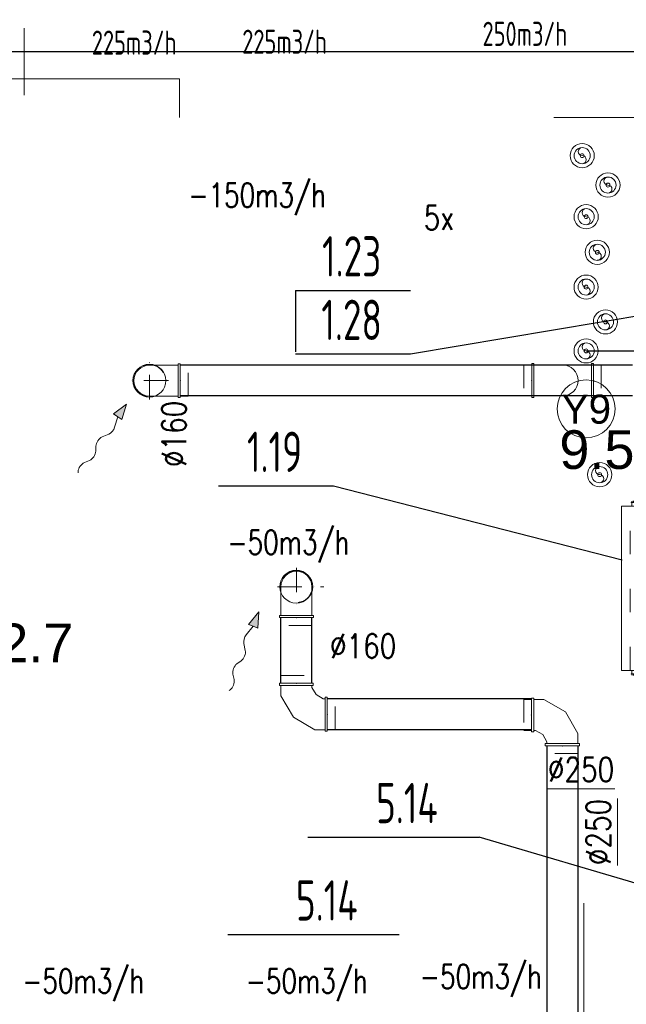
# Model space of a CAD drawing. Header units: millimetres. Extents: x -367720 to -162733, y 309172 to 337444.
# Tile 149 of 256: x -358745 to -355609, y 322233 to 327326. Entities that reach past the tile are written whole.
import ezdxf
from ezdxf.enums import TextEntityAlignment as Align

# ---------------------------------------------------------------- set-up
doc = ezdxf.new("R2010")
doc.units = ezdxf.units.MM
doc.header["$LTSCALE"] = 10
doc.header["$MEASUREMENT"] = 0
for name, pattern in [('ACAD_ISO03W100', [30, 12, -18]), ('DASHDOT', [25.4, 12.7, -6.35, 0, -6.35]), ('HIDDEN', [0.375, 0.25, -0.125])]:
    doc.linetypes.add(name, pattern=pattern)
doc.layers.get('0').update_dxf_attribs({"color": 255, "lineweight": 13})
for name, color, linetype in [('dveřní mřížky', 1, 'Continuous'), ('LATS_PIPE_REFRIGERANT', 3, 'Continuous'), ('VZT_odvod', 6, 'Continuous'), ('VZT_pozice', 1, 'Continuous')]:
    doc.layers.add(name, color=color, linetype=linetype)
for name, color, linetype, lineweight in [('LATS_EQ_RISERHOLE', 255, 'Continuous', 0), ('LATS_EQ_RISERHOLE_ANNO', 1, 'Continuous', 0), ('LATS_PIPE_REFRIGERANT_INDEX', 1, 'Continuous', 0), ('VZ1', 6, 'Continuous', 18), ('vzt-odvod', 6, 'Continuous', 40), ('vzt-osy', 50, 'DASHDOT', 9), ('vzt-popis', 81, 'Continuous', 20), ('vzt-přívod', 2, 'Continuous', 40), ('vzt-spiro', 50, 'Continuous', 5), ('vzt-tenká', 2, 'Continuous', 20), ('vzt-čárkkovaná', 50, 'ACAD_ISO03W100', 9), ('ŽB', 255, 'Continuous', 0)]:
    doc.layers.add(name, color=color, linetype=linetype, lineweight=lineweight)
doc.styles.add('ISO8', font='ISO8.shx')
doc.styles.add('LATS_ANNO', font='arial.ttf')
doc.styles.add('PITSIMP8', font='pitsimp8')
doc.styles.add('ROMANS', font='ROMANS.shx', dxfattribs={"height": 80})
doc.styles.add('Romans c', font='romans.shx')

# ---------------------------------------------------------------- blocks, each defined once
blk = doc.blocks.new('LATS_RISER_RLRG_HOLE')
at = {"color": 0, "linetype": 'Continuous'}
blk.add_circle((0, 0), 62.5, dxfattribs=at)
at = {"color": 3, "linetype": 'Continuous'}
blk.add_circle((0, 0), 41.7, dxfattribs=at)
at = {"color": 0}
blk.add_circle((0, 0), 10, dxfattribs=at)
at = {"color": 1, "linetype": 'Continuous'}
for centre, start, end in [((0, 20.8), 90, 270), ((0, -20.8), 270, 90)]:
    blk.add_arc(centre, 20.8, start, end, dxfattribs=at)
at = {"color": 4, "linetype": 'Continuous'}
blk.add_arc((0, 0), 41.7, 270, 90, dxfattribs=at)
blk = doc.blocks.new('LATS_BRANCH_ANNO')
blk.add_circle((0, 0), 150)
at = {"color": 0, "style": 'LATS_ANNO'}
blk.add_attdef('IDX_ID', text='', height=150, dxfattribs=at).set_placement((1.2, -1.3), align=Align.MIDDLE_CENTER)
blk = doc.blocks.new('A$C44164CF6')
at = {"layer": 'LATS_PIPE_REFRIGERANT', "ltscale": 5}
for points in [[(-672.6, 7794.7), (-672.6, 8239.7), (-4352.6, 8239.7), (-4352.6, -1570.3), (-3832.6, -1570.3), (-3832.6, -590.3), (-3423, -590.3)], [(-1033.6, 6692.6), (-572.6, 6692.6), (-572.6, 7484.7)]]:
    blk.add_lwpolyline(points, dxfattribs=at)
at = {"layer": 'ŽB'}
for p, q in [((-4250.7, 8100), (-3135.7, 8100)), ((-1200, 7900), (264.3, 7900))]:
    blk.add_line(p, q, dxfattribs=at)
blk.add_lwpolyline([(-3135.7, 8100), (-3135.7, 7900)], dxfattribs=at)
at = {"layer": 'LATS_EQ_RISERHOLE', "color": 1, "ltscale": 5}
for p in [(-1053.9, 7702.4), (-975.8, 7202.6), (-1033.6, 7022.6), (-933.6, 6842.6), (-1033.6, 6692.6)]:
    blk.add_blockref('LATS_RISER_RLRG_HOLE', p, dxfattribs=at)
at = {"layer": 'LATS_EQ_RISERHOLE', "color": 3, "ltscale": 5}
for p in [(-920.6, 7550.2), (-1033.3, 7386.6), (-963.6, 6052.6)]:
    blk.add_blockref('LATS_RISER_RLRG_HOLE', p, dxfattribs=at)
at = {"layer": 'LATS_EQ_RISERHOLE_ANNO', "color": 1, "ltscale": 5}
ref = blk.add_blockref('LATS_BRANCH_ANNO', (-1033.6, 6392.6), dxfattribs=at)
ref.add_attrib('IDX_ID', 'Y9', dxfattribs={"layer": '0', "color": 1, "height": 150, "style": 'LATS_ANNO'}).set_placement((-1032.4, 6391.3), align=Align.MIDDLE_CENTER)
at = {"layer": 'LATS_PIPE_REFRIGERANT_INDEX', "color": 7, "style": 'LATS_ANNO'}
blk.add_text('9.52:12.7:15.88', height=200, dxfattribs=at).set_placement((769.9, 6182.2), align=Align.MIDDLE_RIGHT)
blk.add_text('6.35:12.7', height=200, dxfattribs=at).set_placement((-4849.4, 5182.3), align=Align.MIDDLE_LEFT)
at = {"layer": 'VZ1', "extrusion": (0, -1, -1.22461e-16), "style": 'ROMANS', "width": 0.8, "flags": 1}
for tag, p in [('MATERIAL', (-2269.1, 3112.5, -14812.2)), ('PRIRUBA', (-2269.1, 3112.5, -14812.2)), ('PRUTOK', (-2269.1, 3112.5, -14812.2)), ('PLOCHA', (-2269.1, 3112.5, -14812.2)), ('OBVOD', (-2269.1, 3112.5, -14812.2)), ('NAZEV', (-2269.1, 3112.5, -14812.2)), ('USEK', (-2269.1, 3112.5, -14812.2)), ('KOTA', (-2269.1, 3112.5, -14812.2)), ('TVAR', (-2269.1, 3112.5, -14812.2)), ('NB2', (-2269.1, 3112.5, -14812.2)), ('NB1', (-2269.1, 3112.5, -14812.2)), ('POS', (-2269.1, 3112.5, -14812.2)), ('DB', (-2269.1, 3112.5, -14812.2)), ('DA', (-2269.1, 3112.5, -14812.2)), ('B2', (-2269.1, 3112.5, -14812.2)), ('A2', (-2269.1, 3112.5, -14812.2)), ('B1', (-2269.1, 3112.5, -14812.2)), ('A1', (-2269.1, 3112.5, -14812.2)), ('LT', (-2269.1, 3112.5, -14812.2)), ('MATERIAL', (99885.3, 3112.5, -14812.2)), ('PRIRUBA', (99885.3, 3112.5, -14812.2)), ('PRUTOK', (99885.3, 3112.5, -14812.2)), ('PLOCHA', (99885.3, 3112.5, -14812.2)), ('OBVOD', (99885.3, 3112.5, -14812.2)), ('NAZEV', (99885.3, 3112.5, -14812.2)), ('USEK', (99885.3, 3112.5, -14812.2)), ('KOTA', (99885.3, 3112.5, -14812.2)), ('TVAR', (99885.3, 3112.5, -14812.2)), ('NB2', (99885.3, 3112.5, -14812.2)), ('NB1', (99885.3, 3112.5, -14812.2)), ('POS', (99885.3, 3112.5, -14812.2)), ('DB', (99885.3, 3112.5, -14812.2)), ('DA', (99885.3, 3112.5, -14812.2)), ('B2', (99885.3, 3112.5, -14812.2)), ('B1', (99885.3, 3112.5, -14812.2)), ('LT', (99885.3, 3112.5, -14812.2)), ('A2', (99885.3, 3112.5, -14812.2)), ('A1', (99885.3, 3112.5, -14812.2))]:
    blk.add_attdef(tag, p, '', height=1, rotation=180, dxfattribs=at)
at = {"layer": 'VZ1', "extrusion": (1.22461e-16, 1, 4.44089e-16), "style": 'ROMANS', "width": 0.8, "flags": 1}
for tag, p in [('MATERIAL', (2269.1, 2852.5, 14812.2)), ('PRIRUBA', (2269.1, 2852.5, 14812.2)), ('IZOLACE', (2269.1, 2852.5, 14812.2)), ('PRUTOK', (2269.1, 2852.5, 14812.2)), ('PLOCHA', (2269.1, 2852.5, 14812.2)), ('NASTCE', (2269.1, 2852.5, 14812.2)), ('OBVOD', (2269.1, 2852.5, 14812.2)), ('NAZEV', (2269.1, 2852.5, 14812.2)), ('USEK', (2269.1, 2852.5, 14812.2)), ('KOTA', (2269.1, 2852.5, 14812.2)), ('TVAR', (2269.1, 2852.5, 14812.2)), ('NB2', (2269.1, 2852.5, 14812.2)), ('NB1', (2269.1, 2852.5, 14812.2)), ('POS', (2269.1, 2852.5, 14812.2)), ('VS', (2269.1, 2852.5, 14812.2)), ('B1', (2269.1, 2852.5, 14812.2)), ('A1', (2269.1, 2852.5, 14812.2)), ('LT', (2269.1, 2852.5, 14812.2)), ('MATERIAL', (-99885.3, 2852.5, 14812.2)), ('PRIRUBA', (-99885.3, 2852.5, 14812.2)), ('IZOLACE', (-99885.3, 2852.5, 14812.2)), ('PRUTOK', (-99885.3, 2852.5, 14812.2)), ('PLOCHA', (-99885.3, 2852.5, 14812.2)), ('NASTCE', (-99885.3, 2852.5, 14812.2)), ('OBVOD', (-99885.3, 2852.5, 14812.2)), ('NAZEV', (-99885.3, 2852.5, 14812.2)), ('USEK', (-99885.3, 2852.5, 14812.2)), ('KOTA', (-99885.3, 2852.5, 14812.2)), ('TVAR', (-99885.3, 2852.5, 14812.2)), ('NB2', (-99885.3, 2852.5, 14812.2)), ('NB1', (-99885.3, 2852.5, 14812.2)), ('POS', (-99885.3, 2852.5, 14812.2)), ('B1', (-99885.3, 2852.5, 14812.2)), ('VS', (-99885.3, 2852.5, 14812.2)), ('LT', (-99885.3, 2852.5, 14812.2)), ('A1', (-99885.3, 2852.5, 14812.2))]:
    blk.add_attdef(tag, p, '', height=1, dxfattribs=at)
blk = doc.blocks.new('LU-H')
at = {"linetype": 'ByBlock', "style": 'ISO8'}
blk.add_attdef('LU-WERT', text='', height=1, dxfattribs=at).set_placement((0.006, -0.008), align=Align.CENTER)
blk = doc.blocks.new('A$C075450A5')
at = {"layer": 'vzt-spiro'}
for p, q in [((0, 80), (148.5, 80)), ((148.5, 87.4), (148.5, -87.4)), ((148.5, 87.4), (159.6, 87.4)), ((159.6, 87.4), (159.6, -87.4)), ((0, -80), (148.6, -80)), ((148.5, -87.4), (159.6, -87.4))]:
    blk.add_line(p, q, dxfattribs=at)
blk.add_arc((0, 0), 80, 90, 270, dxfattribs=at)
blk.add_point((159.7, 0), dxfattribs=at)
at = {"layer": 'vzt-čárkkovaná'}
for p, q in [((200, 80), (159.7, 80)), ((200, 80), (200, -80)), ((200, -80), (159.7, -80))]:
    blk.add_line(p, q, dxfattribs=at)
blk = doc.blocks.new('A$C37E512F0')
at = {"layer": 'vzt-spiro'}
for p, q in [((-104.3, 160.2), (-215.7, 95.9)), ((-51.4, 160.2), (-104.3, 160.2)), ((-51.4, 167.1), (-51.4, -6.7)), ((-40, 167.1), (-51.4, 167.1)), ((-40, 160.7), (-40, 167.1)), ((-40, 160.7), (-40, -6.7)), ((-215.7, 95.9), (-280, -15.5)), ((-61.4, 0.2), (-98.6, -21.2)), ((-51.4, 0.2), (-61.4, 0.2)), ((-280, -15.5), (-280, -68.3)), ((-98.6, -21.2), (-120, -58.4)), ((-40, -6.7), (-51.4, -6.7)), ((-287.4, -68.4), (-110.9, -68.4)), ((-287.4, -68.4), (-287.4, -79.5)), ((-287.4, -79.5), (-110.9, -79.5)), ((-120, -58.4), (-120, -68.4)), ((-110.9, -68.4), (-110.9, -79.5))]:
    blk.add_line(p, q, dxfattribs=at)
for p in [(-40, 80.2), (-200, -79.8)]:
    blk.add_point(p, dxfattribs=at)
at = {"layer": 'vzt-čárkkovaná'}
for p, q in [((0, 160.2), (-40, 160.2)), ((0, 160.2), (0, 0)), ((0, 0), (-40, 0)), ((-280, -119.8), (-280, -79.5)), ((-280, -119.8), (-280, -79.8)), ((-119.8, -119.8), (-119.8, -79.5)), ((-119.8, -119.8), (-119.8, -79.8)), ((-280, -119.8), (-119.8, -119.8))]:
    blk.add_line(p, q, dxfattribs=at)
blk = doc.blocks.new('2DLUK051')
at = {"color": 0, "linetype": 'ByBlock'}
for p, q in [((0.037, 0.572), (0.023, 0.586)), ((-0.029, 0.372), (0.033, 0.432)), ((0.029, 0.172), (-0.029, 0.228)), ((-0.05, -0.048), (0.029, 0.028)), ((0, -0.3), (-0.069, -0.166)), ((-0.104, -0.3), (0, -0.5)), ((-0.104, -0.3), (0, -0.3)), ((0, -0.5), (0.104, -0.3)), ((0.104, -0.3), (0, -0.3))]:
    blk.add_line(p, q, dxfattribs=at)
for centre, start, end in [((-0.036, 0.504), 313.9193, 42.9591), ((0.04, 0.3), 133.9193, 226.0807), ((-0.04, 0.1), 313.9193, 46.0807), ((0.019, -0.12), 133.9193, 207.4395)]:
    blk.add_arc(centre, 0.1, start, end, dxfattribs=at)
blk.add_solid([(-0.104, -0.3), (0.104, -0.3), (0, -0.5)], dxfattribs=at)
at = {"linetype": 'ByBlock', "style": 'PITSIMP8', "flags": 9}
for tag, p in [('RAUM/GRUPPE', (-0.108, 0.156)), ('BEZEICHNUNG', (-0.108, 0.176)), ('POS.NR.G-LV', (-0.108, 0.136)), ('VOLUMENSTROM', (-0.108, 0.036)), ('DRUCK/-STUFE', (-0.108, 0.016)), ('ANSCHLUSS', (-0.108, -0.004)), ('KENNUNG', (-0.108, 0.076)), ('LEISTUNG', (-0.108, 0.056)), ('FABRIKAT', (-0.108, 0.116)), ('TYP', (-0.108, 0.096)), ('SPANNUNG/FREQUENZ', (-0.108, -0.124)), ('TEMPERATUR', (-0.108, -0.064)), ('SCHUTZART', (-0.108, -0.104)), ('DREHZAHL', (-0.108, -0.084)), ('GROESSE', (-0.108, -0.024)), ('DN', (-0.108, -0.044)), ('GEWICHT', (-0.108, -0.144)), ('FREI', (-0.108, -0.164)), ('FREI', (-0.108, -0.184)), ('FREI', (-0.108, -0.204))]:
    blk.add_attdef(tag, text='', height=0.01, dxfattribs=at).set_placement(p, align=Align.MIDDLE)
blk = doc.blocks.new('A$C585E0356')
at = {"layer": 'vzt-osy'}
for p, q in [((0, -98.4), (0, 98.4)), ((-98.4, 0), (98.4, 0))]:
    blk.add_line(p, q, dxfattribs=at)
for p in [(0, -0.8), (0.8, 0)]:
    blk.add_point(p, dxfattribs=at)
at = {"layer": 'vzt-tenká', "ltscale": 100}
blk.add_circle((0, -0.8), 85, dxfattribs=at)
at = {"layer": 'vzt-čárkkovaná'}
blk.add_circle((0, 0), 82.5, dxfattribs=at)
blk = doc.blocks.new('A$C061D7A7D')
at = {"layer": 'vzt-tenká'}
for p, q in [((0, 125), (0, 302.5)), ((0, 302.5), (275, 302.5)), ((850, 302.5), (275, 302.5)), ((850, 125), (850, 302.5)), ((0, 125), (0, -52.5)), ((850, 125), (850, -52.5)), ((0, -52.5), (275, -52.5)), ((850, -52.5), (275, -52.5))]:
    blk.add_line(p, q, dxfattribs=at)
blk.add_point((0, 125), dxfattribs=at)
at = {"layer": 'vzt-čárkkovaná'}
for p, q in [((2.2, 257.8), (850.1, 257.8)), ((-25, 125), (-25, 250)), ((-25, 250), (0, 250)), ((-20, 125), (-20, 252.8)), ((-20, 252.8), (-17.8, 252.8)), ((-17.8, 252.8), (-17.8, 125)), ((875, 250), (850, 250)), ((867.8, 252.8), (867.8, 125)), ((870, 252.8), (867.8, 252.8)), ((870, 125), (870, 252.8)), ((875, 125), (875, 250)), ((-25, 125), (-25, 0)), ((-20, 125), (-20, -2.8)), ((-17.8, -2.8), (-17.8, 125)), ((867.8, -2.8), (867.8, 125)), ((870, 125), (870, -2.8)), ((875, 125), (875, 0)), ((-25, 0), (0, 0)), ((875, 0), (850, 0)), ((-20, -2.8), (-17.8, -2.8)), ((2.2, -7.8), (850.1, -7.8)), ((870, -2.8), (867.8, -2.8))]:
    blk.add_line(p, q, dxfattribs=at)
blk = doc.blocks.new('A$C44067DDB')
at = {"layer": 'VZ1', "color": 2, "extrusion": (-1.83697e-16, -1, 2.22045e-16)}
blk.add_line((7968.1485, 11773.1076, 193), (7968.1485, 11773.1076, 18), dxfattribs=at)
at = {"layer": 'VZ1', "color": 2}
blk.add_line((8093.1485, 11773.1076, 318), (8110.0835, 11773.1076, 318), dxfattribs=at)
at = {"layer": 'vzt-odvod', "lineweight": 30}
for p, q in [((9705.7231, 12919.602, -158.0148), (7368.4522, 12919.602, -5847.5956)), ((9705.7231, 12759.602, -158.0148), (7368.4522, 12759.602, -5847.5956)), ((7888.9287, 11273.4615, 85.2321), (7888.9287, 11613.508, -11.4916)), ((8048.9287, 11273.4615, 85.2321), (8048.9287, 11613.508, -11.4916)), ((9184.0577, 11193.6615), (8128.4626, 11193.6615, 42.7889)), ((9184.3238, 11033.4615, 41.1567), (8128.7287, 11033.4615, 41.1567)), ((9263.8577, 10950), (9263.8577, 9053.7586, 3000)), ((9423.8577, 10950), (9423.8577, 9053.7586, 3000))]:
    blk.add_line(p, q, dxfattribs=at)
at = {"layer": 'vzt-popis'}
for p, q in [((6560.6414, 14662.5009, 50000), (6560.6414, 14314.8819, 50000)), ((9266.4534, 10727.5236, 50000), (9614.0724, 10727.5236, 50000)), ((9629.4431, 10330.5845, 50000), (9629.4431, 10678.2035, 50000)), ((9454.0255, 10136.8955, 50000), (9454.0255, 9559.7594, 50000))]:
    blk.add_line(p, q, dxfattribs=at)
at = {"layer": 'vzt-spiro'}
for p, q in [((9344.9039, 12919.602, -549.4945), (9493.4104, 12919.602, -549.4945)), ((9493.4104, 12926.963, -549.4945), (9493.4104, 12752.241, -549.4945)), ((9493.4104, 12926.963, -549.4945), (9504.5035, 12926.963, -549.4945)), ((9504.5035, 12926.963, -549.4945), (9504.5035, 12752.241, -549.4945)), ((9344.9039, 12759.602, -549.4945), (9493.5447, 12759.602, -549.4945)), ((9493.4104, 12752.241, -549.4945), (9504.5035, 12752.241, -549.4945))]:
    blk.add_line(p, q, dxfattribs=at)
blk.add_point((9504.6378, 12839.602, -549.4945), dxfattribs=at)
at = {"layer": 'vzt-čárkkovaná'}
for p, q in [((9544.9039, 12919.602, -549.4945), (9504.6378, 12919.602, -549.4945)), ((9544.9039, 12919.602, -549.4945), (9544.9039, 12759.602, -549.4945)), ((9544.9039, 12759.602, -549.4945), (9504.6378, 12759.602, -549.4945))]:
    blk.add_line(p, q, dxfattribs=at)
at = {"layer": 'VZT_pozice', "color": 2}
for p, q in [((7964.6932, 13305.7375), (8558.85, 13305.7375)), ((7964.6932, 12977.1634), (8558.85, 12977.1634)), ((7566.2013, 12294.7739), (8160.3581, 12294.7739)), ((8028.2718, 10478.3155), (8914.0936, 10478.3155)), ((7614.2214, 9974.7266), (8500.0432, 9974.7266))]:
    blk.add_line(p, q, dxfattribs=at)
at = {"layer": 'VZT_pozice', "color": 7}
for p, q in [((7964.6932, 13305.7375), (7964.6932, 12987.078)), ((8558.85, 12977.1634), (10078.944, 13232.0685)), ((8160.3581, 12294.7739), (9653.2231, 11911.3469)), ((11401.0633, 9742.8202), (8914.0936, 10478.3155))]:
    blk.add_line(p, q, dxfattribs=at)
at = {"layer": 'vzt-odvod', "xscale": -1}
for name, p in [('A$C585E0356', (7208.8526, 12839.602, 2682)), ('A$C075450A5', (9344.9039, 12839.602, -549.4945))]:
    blk.add_blockref(name, p, dxfattribs=at)
at = {"layer": 'vzt-odvod', "xscale": -1, "rotation": 180}
blk.add_blockref('A$C075450A5', (7208.8526, 12838.8218, 2682), dxfattribs=at)
at = {"layer": 'vzt-odvod', "rotation": 270}
for name in ['A$C585E0356', 'A$C075450A5']:
    blk.add_blockref(name, (7968.9287, 11773.1076), dxfattribs=at)
at = {"layer": 'vzt-odvod', "lineweight": 30, "rotation": 90}
blk.add_blockref('A$C37E512F0', (8048.9287, 11313.4615, 41.1567), dxfattribs=at)
at = {"layer": 'vzt-odvod', "lineweight": 30, "xscale": -1}
blk.add_blockref('A$C37E512F0', (9144.0577, 11029.8), dxfattribs=at)
at = {"layer": 'vzt-přívod', "xscale": -1, "rotation": 270}
blk.add_blockref('A$C061D7A7D', (9702.5, 11340), dxfattribs=at)
at = {"layer": 'vzt-tenká', "yscale": 400}
for p, xscale, zscale, rotation in [((6977.0647, 12552.8655), 250.0000000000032, 250.0000000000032, 145.5742201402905), ((7701.6206, 11456.6949, -2682), -250.0000000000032, 250.0000000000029, 158.5989998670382)]:
    blk.add_blockref('2DLUK051', p, dxfattribs=dict(at, xscale=xscale, zscale=zscale, rotation=rotation))
at = {"layer": 'VZT_odvod', "linetype": 'HIDDEN', "ltscale": 200}
ref = blk.add_blockref('LU-H', (8393.0642, 13379.5346, 0), dxfattribs=dict(at, xscale=-250, yscale=250, zscale=250))
ref.add_attrib('LU-WERT', '1.23', dxfattribs={"layer": '0', "linetype": 'ByBlock', "height": 208.33333, "style": 'ISO8', "width": 0.75}).set_placement((8254.257, 13377.4829, 0), align=Align.CENTER)
ref = blk.add_blockref('LU-H', (8393.0642, 13050.9604, 0), dxfattribs=dict(at, xscale=-250, yscale=250, zscale=250))
ref.add_attrib('LU-WERT', '1.28', dxfattribs={"layer": '0', "linetype": 'ByBlock', "height": 208.33333, "style": 'ISO8', "width": 0.75}).set_placement((8254.257, 13048.9088, 0), align=Align.CENTER)
ref = blk.add_blockref('LU-H', (7994.5723, 12368.571, 0), dxfattribs=dict(at, xscale=-250, yscale=250, zscale=250))
ref.add_attrib('LU-WERT', '1.19', dxfattribs={"layer": '0', "linetype": 'ByBlock', "height": 208.33333, "style": 'ISO8', "width": 0.75}).set_placement((7855.765, 12366.5194, 0), align=Align.CENTER)
ref = blk.add_blockref('LU-H', (8678.8636, 10552.1125, 0), dxfattribs=dict(at, xscale=-250, yscale=250, zscale=250))
ref.add_attrib('LU-WERT', '5.14', dxfattribs={"layer": '0', "linetype": 'ByBlock', "height": 208.33333, "style": 'ISO8', "width": 0.75}).set_placement((8540.0564, 10550.0609, 0), align=Align.CENTER)
ref = blk.add_blockref('LU-H', (8264.8132, 10048.5236, 0), dxfattribs=dict(at, xscale=-250, yscale=250, zscale=250))
ref.add_attrib('LU-WERT', '5.14', dxfattribs={"layer": '0', "linetype": 'ByBlock', "height": 208.33333, "style": 'ISO8', "width": 0.75}).set_placement((8126.006, 10046.472, 0), align=Align.CENTER)
at = {"layer": 'dveřní mřížky', "color": 4, "style": 'Romans c', "width": 0.75}
for s, p in [('-150m3/h', (7765.5764, 13735.8843)), ('-50m3/h', (7927.4351, 11939.9619, -2682)), ('-50m3/h', (8922.4221, 9694.4393, -2700)), ('-50m3/h', (6866.7051, 9671.2633, -2700)), ('-50m3/h', (8022.128, 9671.6044, -2700))]:
    blk.add_text(s, height=125, dxfattribs=at).set_placement(p, align=Align.CENTER)
at = {"layer": 'VZ1', "extrusion": (1.04009e-13, 1, -4.87544e-15), "style": 'ROMANS', "width": 0.8, "flags": 1}
for tag in ['KOTA', 'USEK', 'TVAR', 'POS', 'NB2', 'NB1', 'VS', 'LT', 'D']:
    blk.add_attdef(tag, (-111318.983, 5039.0799, 11669.1415), '', height=1, dxfattribs=at)
at = {"layer": 'VZ1', "extrusion": (1, -3.06152e-16, 0), "style": 'ROMANS', "width": 0.8, "flags": 1}
for tag in ['NB2', 'NB1', 'PRUTOK', 'USEK', 'KOTA', 'NAZEV', 'PRIRUBA2', 'POS', 'MATERIAL', 'PRUMER', 'PLOCHA', 'LT', 'UHEL', 'R', 'D', 'TVAR']:
    blk.add_attdef(tag, (11669.1415, 5039.0799, 111318.983), '', height=1, rotation=90, dxfattribs=at)
at = {"layer": 'VZ1', "extrusion": (-2.71917e-32, 1, -4.44089e-16), "style": 'ROMANS', "width": 0.8, "flags": 1}
for tag, p in [('MATERIAL', (-177204.9859, 2943.2966, 11491.6104)), ('PRIRUBA', (-177204.9859, 2943.2966, 11491.6104)), ('PRUTOK', (-177204.9859, 2943.2966, 11491.6104)), ('PLOCHA', (-177204.9859, 2943.2966, 11491.6104)), ('OBVOD', (-177204.9859, 2943.2966, 11491.6104)), ('NAZEV', (-177204.9859, 2943.2966, 11491.6104)), ('KOTA', (-177204.9859, 2943.2966, 11491.6104)), ('USEK', (-177204.9859, 2943.2966, 11491.6104)), ('TVAR', (-177204.9859, 2943.2966, 11491.6104)), ('NBN', (-177204.9859, 2943.2966, 11491.6104)), ('POS', (-177204.9859, 2943.2966, 11491.6104)), ('NB3', (-177204.9859, 2943.2966, 11491.6104)), ('VS', (-177204.9859, 2943.2966, 11491.6104)), ('LT', (-177204.9859, 2943.2966, 11491.6104)), ('B', (-177204.9859, 2943.2966, 11491.6104)), ('R', (-177204.9859, 2943.2966, 11491.6104)), ('A', (-177204.9859, 2943.2966, 11491.6104)), ('MATERIAL', (-11332.888, 6131.7212, 9501.275)), ('MATERIAL', (-11332.9671, 2943.2966, 9501.275)), ('PRIRUBA', (-11332.888, 6131.7212, 9501.275)), ('PRIRUBA', (-11332.9671, 2943.2966, 9501.275)), ('PRUTOK', (-11332.888, 6131.7212, 9501.275)), ('PRUTOK', (-11332.9671, 2943.2966, 9501.275)), ('PLOCHA', (-11332.888, 6131.7212, 9501.275)), ('PLOCHA', (-11332.9671, 2943.2966, 9501.275)), ('OBVOD', (-11332.888, 6131.7212, 9501.275)), ('OBVOD', (-11332.9671, 2943.2966, 9501.275)), ('NAZEV', (-11332.888, 6131.7212, 9501.275)), ('NAZEV', (-11332.9671, 2943.2966, 9501.275)), ('KOTA', (-11332.888, 6131.7212, 9501.275)), ('USEK', (-11332.888, 6131.7212, 9501.275)), ('KOTA', (-11332.9671, 2943.2966, 9501.275)), ('USEK', (-11332.9671, 2943.2966, 9501.275)), ('TVAR', (-11332.888, 6131.7212, 9501.275)), ('TVAR', (-11332.9671, 2943.2966, 9501.275)), ('NBN', (-11332.888, 6131.7212, 9501.275)), ('NBN', (-11332.9671, 2943.2966, 9501.275)), ('POS', (-11332.888, 6131.7212, 9501.275)), ('NB3', (-11332.888, 6131.7212, 9501.275)), ('POS', (-11332.9671, 2943.2966, 9501.275)), ('NB3', (-11332.9671, 2943.2966, 9501.275)), ('VS', (-11332.888, 6131.7212, 9501.275)), ('LT', (-11332.888, 6131.7212, 9501.275)), ('VS', (-11332.9671, 2943.2966, 9501.275)), ('LT', (-11332.9671, 2943.2966, 9501.275)), ('B', (-11332.888, 6131.7212, 9501.275)), ('R', (-11332.888, 6131.7212, 9501.275)), ('A', (-11332.888, 6131.7212, 9501.275)), ('B', (-11332.9671, 2943.2966, 9501.275)), ('R', (-11332.9671, 2943.2966, 9501.275)), ('A', (-11332.9671, 2943.2966, 9501.275)), ('MATERIAL', (-109446.9123, 2943.2966, 9501.275)), ('PRIRUBA', (-109446.9123, 2943.2966, 9501.275)), ('PRUTOK', (-109446.9123, 2943.2966, 9501.275)), ('PLOCHA', (-109446.9123, 2943.2966, 9501.275)), ('OBVOD', (-109446.9123, 2943.2966, 9501.275)), ('NAZEV', (-109446.9123, 2943.2966, 9501.275)), ('KOTA', (-109446.9123, 2943.2966, 9501.275)), ('USEK', (-109446.9123, 2943.2966, 9501.275)), ('TVAR', (-109446.9123, 2943.2966, 9501.275)), ('NBN', (-109446.9123, 2943.2966, 9501.275)), ('POS', (-109446.9123, 2943.2966, 9501.275)), ('NB3', (-109446.9123, 2943.2966, 9501.275)), ('VS', (-109446.9123, 2943.2966, 9501.275)), ('LT', (-109446.9123, 2943.2966, 9501.275)), ('B', (-109446.9123, 2943.2966, 9501.275)), ('R', (-109446.9123, 2943.2966, 9501.275)), ('A', (-109446.9123, 2943.2966, 9501.275))]:
    blk.add_attdef(tag, p, '', height=1, dxfattribs=at)
at = {"layer": 'VZ1', "extrusion": (-1, 0, 0), "style": 'ROMANS', "width": 0.8, "flags": 1}
for tag, p in [('NB3', (-11312.8354, 2943.2966, -178642.0188)), ('PRUTOK', (-11312.8354, 2943.2966, -178642.0188)), ('USEK', (-11312.8354, 2943.2966, -178642.0188)), ('VS', (-11312.8354, 2943.2966, -178642.0188)), ('NAZEV', (-11312.8354, 2943.2966, -178642.0188)), ('KOTA', (-11312.8354, 2943.2966, -178642.0188)), ('POS', (-11312.8354, 2943.2966, -178642.0188)), ('MATERIAL', (-11312.8354, 2943.2966, -178642.0188)), ('PRIRUBA', (-11312.8354, 2943.2966, -178642.0188)), ('PLOCHA', (-11312.8354, 2943.2966, -178642.0188)), ('OBVOD', (-11312.8354, 2943.2966, -178642.0188)), ('R', (-11312.8354, 2943.2966, -178642.0188)), ('LT', (-11312.8354, 2943.2966, -178642.0188)), ('B', (-11312.8354, 2943.2966, -178642.0188)), ('A', (-11312.8354, 2943.2966, -178642.0188)), ('TVAR', (-11312.8354, 2943.2966, -178642.0188)), ('NB3', (-9322.5, 6131.7212, -12769.9209)), ('PRUTOK', (-9322.5, 6131.7212, -12769.9209)), ('USEK', (-9322.5, 6131.7212, -12769.9209)), ('VS', (-9322.5, 6131.7212, -12769.9209)), ('NAZEV', (-9322.5, 6131.7212, -12769.9209)), ('KOTA', (-9322.5, 6131.7212, -12769.9209)), ('POS', (-9322.5, 6131.7212, -12769.9209)), ('MATERIAL', (-9322.5, 6131.7212, -12769.9209)), ('PRIRUBA', (-9322.5, 6131.7212, -12769.9209)), ('PLOCHA', (-9322.5, 6131.7212, -12769.9209)), ('OBVOD', (-9322.5, 6131.7212, -12769.9209)), ('R', (-9322.5, 6131.7212, -12769.9209)), ('LT', (-9322.5, 6131.7212, -12769.9209)), ('B', (-9322.5, 6131.7212, -12769.9209)), ('A', (-9322.5, 6131.7212, -12769.9209)), ('TVAR', (-9322.5, 6131.7212, -12769.9209)), ('NB3', (-9322.5, 2943.2966, -12770)), ('PRUTOK', (-9322.5, 2943.2966, -12770)), ('USEK', (-9322.5, 2943.2966, -12770)), ('VS', (-9322.5, 2943.2966, -12770)), ('NAZEV', (-9322.5, 2943.2966, -12770)), ('KOTA', (-9322.5, 2943.2966, -12770)), ('POS', (-9322.5, 2943.2966, -12770)), ('MATERIAL', (-9322.5, 2943.2966, -12770)), ('PRIRUBA', (-9322.5, 2943.2966, -12770)), ('PLOCHA', (-9322.5, 2943.2966, -12770)), ('OBVOD', (-9322.5, 2943.2966, -12770)), ('R', (-9322.5, 2943.2966, -12770)), ('LT', (-9322.5, 2943.2966, -12770)), ('B', (-9322.5, 2943.2966, -12770)), ('A', (-9322.5, 2943.2966, -12770)), ('TVAR', (-9322.5, 2943.2966, -12770)), ('NB3', (-9322.5, 2943.2966, -110883.9452)), ('PRUTOK', (-9322.5, 2943.2966, -110883.9452)), ('USEK', (-9322.5, 2943.2966, -110883.9452)), ('VS', (-9322.5, 2943.2966, -110883.9452)), ('NAZEV', (-9322.5, 2943.2966, -110883.9452)), ('KOTA', (-9322.5, 2943.2966, -110883.9452)), ('POS', (-9322.5, 2943.2966, -110883.9452)), ('MATERIAL', (-9322.5, 2943.2966, -110883.9452)), ('PRIRUBA', (-9322.5, 2943.2966, -110883.9452)), ('PLOCHA', (-9322.5, 2943.2966, -110883.9452)), ('OBVOD', (-9322.5, 2943.2966, -110883.9452)), ('R', (-9322.5, 2943.2966, -110883.9452)), ('LT', (-9322.5, 2943.2966, -110883.9452)), ('B', (-9322.5, 2943.2966, -110883.9452)), ('A', (-9322.5, 2943.2966, -110883.9452)), ('TVAR', (-9322.5, 2943.2966, -110883.9452))]:
    blk.add_attdef(tag, p, '', height=1, rotation=270, dxfattribs=at)
at = {"layer": 'VZ1', "extrusion": (1, -2.32324e-14, 0), "style": 'ROMANS', "width": 0.8, "flags": 1}
for tag in ['NB2', 'NB1', 'PRUTOK', 'USEK', 'KOTA', 'NAZEV', 'PRIRUBA2', 'POS', 'MATERIAL', 'PRUMER', 'PLOCHA', 'LT', 'UHEL', 'R', 'D', 'TVAR']:
    blk.add_attdef(tag, (11224.1742, 2147.9426, 13745.0379), '', height=1, rotation=270, dxfattribs=at)
at = {"layer": 'VZ1', "extrusion": (-1.83691e-16, -1, 0), "style": 'ROMANS', "width": 0.8, "flags": 1}
for tag in ['POZNAMKA', 'NB2', 'NB1', 'DATA-HODNOTA', 'DATA-KLIC', 'PRUTOK', 'USEK', 'DRUHTLUM', 'ZETA', 'PR', 'TYP', 'NAZEV', 'POS', 'VETA']:
    blk.add_attdef(tag, (111863.9472, 3000, -10940.785), '', height=1, dxfattribs=at)
at = {"layer": 'VZ1', "extrusion": (0, 1, -1.26974e-15), "style": 'ROMANS', "width": 0.8, "flags": 1}
for tag in ['PRIRUBA2', 'MATERIAL', 'PRUMER', 'IZOLACE', 'PRUTOK', 'PLOCHA', 'NASTCE', 'NAZEV', 'KOTA', 'USEK', 'TVAR', 'POS', 'NB2', 'NB1', 'VS', 'LT', 'D']:
    blk.add_attdef(tag, (-111858.983, 2389.3275, 10075), '', height=1, dxfattribs=at)
at = {"layer": 'VZ1', "style": 'ROMANS', "width": 0.8, "flags": 1}
for tag in ['VS', 'OBVOD', 'USEK', 'IZOLACE', 'NASTCE', 'PRUTOK', 'KOTA', 'POS', 'PRIRUBA', 'PLOCHA', 'A1', 'TVAR', 'NB2', 'NB1', 'NAZEV', 'MATERIAL', 'LT', 'B1']:
    blk.add_attdef(tag, (12740, 9530), '', height=1, rotation=270, dxfattribs=at)
at = {"layer": 'VZ1', "extrusion": (0, -1, 0), "style": 'ROMANS', "width": 0.8, "flags": 1}
for tag, p in [('NBN', (179201.405, 2639.0523, -9490.3354)), ('NB3', (179201.405, 2639.0523, -9490.3354)), ('PRUTOK', (179201.405, 2639.0523, -9490.3354)), ('USEK', (179201.405, 2639.0523, -9490.3354)), ('VS', (179201.405, 2639.0523, -9490.3354)), ('NAZEV', (179201.405, 2639.0523, -9490.3354)), ('KOTA', (179201.405, 2639.0523, -9490.3354)), ('POS', (179201.405, 2639.0523, -9490.3354)), ('MATERIAL', (179201.405, 2639.0523, -9490.3354)), ('PRIRUBA', (179201.405, 2639.0523, -9490.3354)), ('PLOCHA', (179201.405, 2639.0523, -9490.3354)), ('OBVOD', (179201.405, 2639.0523, -9490.3354)), ('R', (179201.405, 2639.0523, -9490.3354)), ('LT', (179201.405, 2639.0523, -9490.3354)), ('B', (179201.405, 2639.0523, -9490.3354)), ('A', (179201.405, 2639.0523, -9490.3354)), ('TVAR', (179201.405, 2639.0523, -9490.3354)), ('NBN', (13329.3863, 2639.0523, -7500)), ('NB3', (13329.3863, 2639.0523, -7500)), ('PRUTOK', (13329.3863, 2639.0523, -7500)), ('USEK', (13329.3863, 2639.0523, -7500)), ('VS', (13329.3863, 2639.0523, -7500)), ('NAZEV', (13329.3863, 2639.0523, -7500)), ('KOTA', (13329.3863, 2639.0523, -7500)), ('POS', (13329.3863, 2639.0523, -7500)), ('MATERIAL', (13329.3863, 2639.0523, -7500)), ('PRIRUBA', (13329.3863, 2639.0523, -7500)), ('PLOCHA', (13329.3863, 2639.0523, -7500)), ('OBVOD', (13329.3863, 2639.0523, -7500)), ('R', (13329.3863, 2639.0523, -7500)), ('LT', (13329.3863, 2639.0523, -7500)), ('B', (13329.3863, 2639.0523, -7500)), ('A', (13329.3863, 2639.0523, -7500)), ('TVAR', (13329.3863, 2639.0523, -7500)), ('TVAR', (111443.3315, 2639.0523, -7500)), ('A', (111443.3315, 2639.0523, -7500)), ('B', (111443.3315, 2639.0523, -7500)), ('LT', (111443.3315, 2639.0523, -7500)), ('R', (111443.3315, 2639.0523, -7500)), ('OBVOD', (111443.3315, 2639.0523, -7500)), ('PLOCHA', (111443.3315, 2639.0523, -7500)), ('PRIRUBA', (111443.3315, 2639.0523, -7500)), ('MATERIAL', (111443.3315, 2639.0523, -7500)), ('POS', (111443.3315, 2639.0523, -7500)), ('KOTA', (111443.3315, 2639.0523, -7500)), ('NAZEV', (111443.3315, 2639.0523, -7500)), ('VS', (111443.3315, 2639.0523, -7500)), ('USEK', (111443.3315, 2639.0523, -7500)), ('PRUTOK', (111443.3315, 2639.0523, -7500)), ('NB3', (111443.3315, 2639.0523, -7500)), ('NBN', (111443.3315, 2639.0523, -7500)), ('NBN', (111443.3315, 2639.0523, -7500)), ('NB3', (111443.3315, 2639.0523, -7500)), ('PRUTOK', (111443.3315, 2639.0523, -7500)), ('USEK', (111443.3315, 2639.0523, -7500)), ('VS', (111443.3315, 2639.0523, -7500)), ('NAZEV', (111443.3315, 2639.0523, -7500)), ('KOTA', (111443.3315, 2639.0523, -7500)), ('POS', (111443.3315, 2639.0523, -7500)), ('MATERIAL', (111443.3315, 2639.0523, -7500)), ('PRIRUBA', (111443.3315, 2639.0523, -7500)), ('PLOCHA', (111443.3315, 2639.0523, -7500)), ('OBVOD', (111443.3315, 2639.0523, -7500)), ('R', (111443.3315, 2639.0523, -7500)), ('LT', (111443.3315, 2639.0523, -7500)), ('B', (111443.3315, 2639.0523, -7500)), ('A', (111443.3315, 2639.0523, -7500)), ('TVAR', (111443.3315, 2639.0523, -7500))]:
    blk.add_attdef(tag, p, '', height=1, rotation=90, dxfattribs=at)
at = {"layer": 'VZ1', "extrusion": (2.83287e-14, -1, 0), "style": 'ROMANS', "width": 0.8, "flags": 1}
for tag, p in [('IZOLACE', (4619.6938, 3000, -5099.5832)), ('NASTCE', (4619.6938, 3000, -5099.5832)), ('NB2', (4619.6938, 3000, -5099.5832)), ('NB1', (4619.6938, 3000, -5099.5832)), ('VS', (4619.6938, 3000, -5099.5832)), ('PRUTOK', (4619.6938, 3000, -5099.5832)), ('USEK', (4619.6938, 3000, -5099.5832)), ('KOTA', (4619.6938, 3000, -5099.5832)), ('NAZEV', (4619.6938, 3000, -5099.5832)), ('PRIRUBA2', (4619.6938, 3000, -5099.5832)), ('POS', (4619.6938, 3000, -5099.5832)), ('MATERIAL', (4619.6938, 3000, -5099.5832)), ('PRUMER', (4619.6938, 3000, -5099.5832)), ('PLOCHA', (4619.6938, 3000, -5099.5832)), ('LT', (4619.6938, 3000, -5099.5832)), ('D', (4619.6938, 3000, -5099.5832)), ('TVAR', (4619.6938, 3000, -5099.5832)), ('IZOLACE', (102733.639, 3000, -4512.6709)), ('NASTCE', (102733.639, 3000, -4512.6709)), ('NB2', (102733.639, 3000, -4512.6709)), ('NB1', (102733.639, 3000, -4512.6709)), ('VS', (102733.639, 3000, -4512.6709)), ('PRUTOK', (102733.639, 3000, -4512.6709)), ('USEK', (102733.639, 3000, -4512.6709)), ('KOTA', (102733.639, 3000, -4512.6709)), ('NAZEV', (102733.639, 3000, -4512.6709)), ('PRIRUBA2', (102733.639, 3000, -4512.6709)), ('POS', (102733.639, 3000, -4512.6709)), ('MATERIAL', (102733.639, 3000, -4512.6709)), ('PRUMER', (102733.639, 3000, -4512.6709)), ('PLOCHA', (102733.639, 3000, -4512.6709)), ('LT', (102733.639, 3000, -4512.6709)), ('D', (102733.639, 3000, -4512.6709)), ('TVAR', (102733.639, 3000, -4512.6709))]:
    blk.add_attdef(tag, p, '', height=1, dxfattribs=at)
at = {"layer": 'vzt-popis', "style": 'ISO8', "width": 0.75}
for s, p in [('250m3/h', (9149.7827, 14569.8102, -2791.5022)), ('225m3/h', (7129.9462, 14524.3359)), ('225m3/h', (7907.5772, 14529.0348, -2791.5022))]:
    blk.add_text(s, height=125, dxfattribs=at).set_placement(p, align=Align.CENTER)
at = {"layer": 'vzt-popis', "style": 'ROMANS', "width": 0.8}
for s, p in [('5x', (8706.2264, 13681.5506, 50000)), ('%%C160', (8313.5475, 11466.1028, 47318)), ('%%c250', (9440.2629, 10827.5236, 50000))]:
    blk.add_text(s, height=125, dxfattribs=at).set_placement(p, align=Align.MIDDLE_CENTER)
for s, p in [('%%C160', (7335.9193, 12563.2488, 50000)), ('%%c250', (9529.4431, 10504.394, 50000))]:
    blk.add_text(s, height=125, rotation=90, dxfattribs=at).set_placement(p, align=Align.MIDDLE_CENTER)
at = {"layer": 'vzt-přívod', "lineweight": 30, "extrusion": (-1, 0, 0), "style": 'ROMANS', "width": 0.8, "flags": 1}
for p in [(-11312.8354, 2943.2966, -178642.0188), (-9322.5, 6131.7212, -12769.9209), (-9322.5, 2943.2966, -12770), (-9322.5, 2943.2966, -110883.9452)]:
    blk.add_attdef('NBN', p, '', height=1, rotation=270, dxfattribs=at)
at = {"layer": 'vzt-přívod', "lineweight": 30, "extrusion": (0.707107, 0.707107, 0), "style": 'ROMANS', "width": 0.8, "flags": 1}
for tag, p in [('PRIRUBA2', (-1079.1254, 2936.5022, 15975.6328)), ('MATERIAL', (-1079.1254, 2936.5022, 15975.6328)), ('PRUMER', (-1079.1254, 2936.5022, 15975.6328)), ('IZOLACE', (-1079.1254, 2936.5022, 15975.6328)), ('PRUTOK', (-1079.1254, 2936.5022, 15975.6328)), ('PLOCHA', (-1079.1254, 2936.5022, 15975.6328)), ('NASTCE', (-1079.1254, 2936.5022, 15975.6328)), ('NAZEV', (-1079.1254, 2936.5022, 15975.6328)), ('KOTA', (-1079.1254, 2936.5022, 15975.6328)), ('USEK', (-1079.1254, 2936.5022, 15975.6328)), ('TVAR', (-1079.1254, 2936.5022, 15975.6328)), ('POS', (-1079.1254, 2936.5022, 15975.6328)), ('NB2', (-1079.1254, 2936.5022, 15975.6328)), ('NB1', (-1079.1254, 2936.5022, 15975.6328)), ('VS', (-1079.1254, 2936.5022, 15975.6328)), ('LT', (-1079.1254, 2936.5022, 15975.6328)), ('D', (-1079.1254, 2936.5022, 15975.6328)), ('PRIRUBA2', (-70456.1614, 2936.5022, 85352.6688)), ('MATERIAL', (-70456.1614, 2936.5022, 85352.6688)), ('PRUMER', (-70456.1614, 2936.5022, 85352.6688)), ('IZOLACE', (-70456.1614, 2936.5022, 85352.6688)), ('PRUTOK', (-70456.1614, 2936.5022, 85352.6688)), ('PLOCHA', (-70456.1614, 2936.5022, 85352.6688)), ('NASTCE', (-70456.1614, 2936.5022, 85352.6688)), ('NAZEV', (-70456.1614, 2936.5022, 85352.6688)), ('KOTA', (-70456.1614, 2936.5022, 85352.6688)), ('USEK', (-70456.1614, 2936.5022, 85352.6688)), ('TVAR', (-70456.1614, 2936.5022, 85352.6688)), ('POS', (-70456.1614, 2936.5022, 85352.6688)), ('NB2', (-70456.1614, 2936.5022, 85352.6688)), ('NB1', (-70456.1614, 2936.5022, 85352.6688)), ('VS', (-70456.1614, 2936.5022, 85352.6688)), ('LT', (-70456.1614, 2936.5022, 85352.6688)), ('D', (-70456.1614, 2936.5022, 85352.6688))]:
    blk.add_attdef(tag, p, '', height=1, dxfattribs=at)
at = {"layer": 'vzt-přívod', "lineweight": 30, "style": 'ROMANS', "width": 0.8, "flags": 1}
for tag, p in [('USEK', (11882.7585, 10460.1981, 2936.5022)), ('UHEL', (11882.7585, 10460.1981, 2936.5022)), ('PRUTOK', (11882.7585, 10460.1981, 2936.5022)), ('KOTA', (11882.7585, 10460.1981, 2936.5022)), ('PRIRUBA2', (11882.7585, 10460.1981, 2936.5022)), ('POS', (11882.7585, 10460.1981, 2936.5022)), ('PRUMER', (11882.7585, 10460.1981, 2936.5022)), ('PLOCHA', (11882.7585, 10460.1981, 2936.5022)), ('TVAR', (11882.7585, 10460.1981, 2936.5022)), ('NB2', (11882.7585, 10460.1981, 2936.5022)), ('NB1', (11882.7585, 10460.1981, 2936.5022)), ('NAZEV', (11882.7585, 10460.1981, 2936.5022)), ('MATERIAL', (11882.7585, 10460.1981, 2936.5022)), ('LT', (11882.7585, 10460.1981, 2936.5022)), ('R', (11882.7585, 10460.1981, 2936.5022)), ('D', (11882.7585, 10460.1981, 2936.5022)), ('USEK', (109996.7036, 10460.1981, 2936.5022)), ('UHEL', (109996.7036, 10460.1981, 2936.5022)), ('PRUTOK', (109996.7036, 10460.1981, 2936.5022)), ('KOTA', (109996.7036, 10460.1981, 2936.5022)), ('PRIRUBA2', (109996.7036, 10460.1981, 2936.5022)), ('POS', (109996.7036, 10460.1981, 2936.5022)), ('PRUMER', (109996.7036, 10460.1981, 2936.5022)), ('PLOCHA', (109996.7036, 10460.1981, 2936.5022)), ('TVAR', (109996.7036, 10460.1981, 2936.5022)), ('NB2', (109996.7036, 10460.1981, 2936.5022)), ('NB1', (109996.7036, 10460.1981, 2936.5022)), ('NAZEV', (109996.7036, 10460.1981, 2936.5022)), ('MATERIAL', (109996.7036, 10460.1981, 2936.5022)), ('LT', (109996.7036, 10460.1981, 2936.5022)), ('R', (109996.7036, 10460.1981, 2936.5022)), ('D', (109996.7036, 10460.1981, 2936.5022))]:
    blk.add_attdef(tag, p, '', height=1, rotation=270, dxfattribs=at)
at = {"layer": 'vzt-přívod', "lineweight": 30, "extrusion": (-1, 0, 1.77636e-15), "style": 'ROMANS', "width": 0.8, "flags": 1}
for tag in ['IZOLACE', 'NASTCE', 'NB2', 'NB1', 'VS', 'PRUTOK', 'USEK', 'KOTA', 'NAZEV', 'POS', 'MATERIAL', 'PRIRUBA', 'PLOCHA', 'OBVOD', 'LT', 'B1', 'A1', 'TVAR']:
    blk.add_attdef(tag, (-9530, 2813.2966, -12620), '', height=1, dxfattribs=at)

msp = doc.modelspace()

# ---------------------------------------------------------------- block references
msp.add_blockref('A$C44164CF6', (-354782.9, 318920.1))

# ---------------------------------------------------------------- next in the draw order: block references
msp.add_blockref('A$C44067DDB', (-365282.9, 312620.1))

doc.saveas('drawing.dxf')
